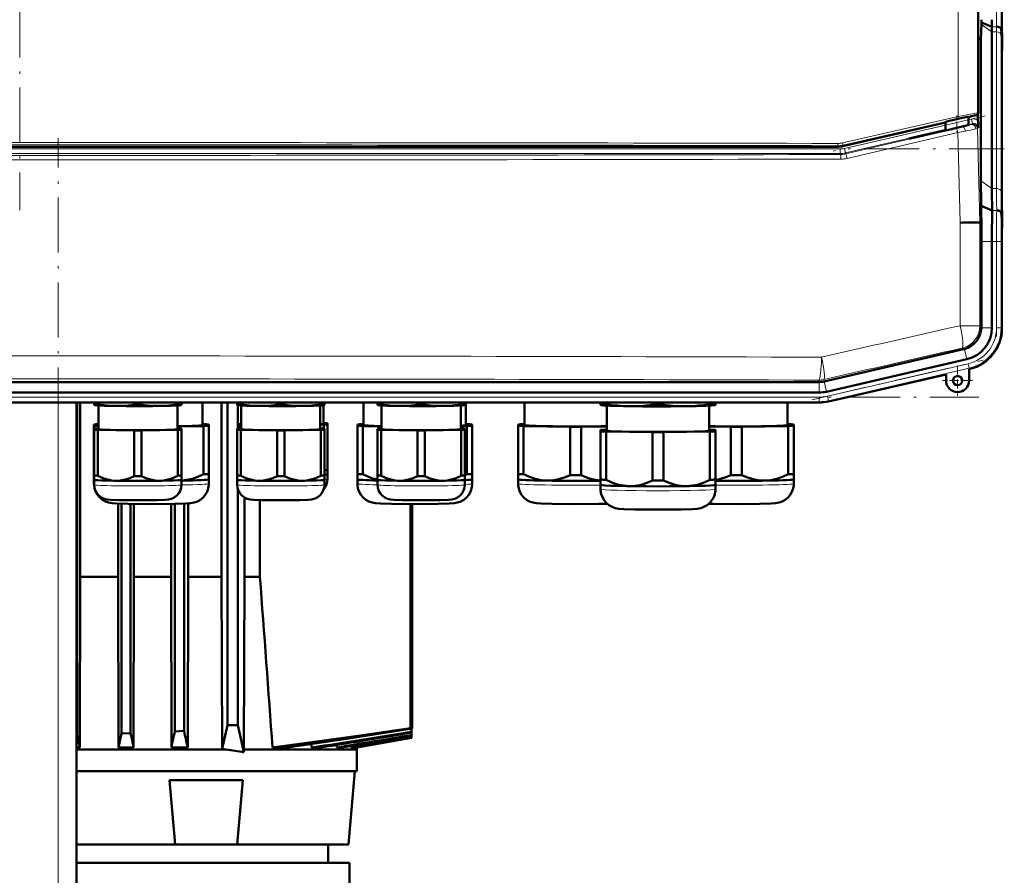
# Model space of a CAD drawing. Extents: x -1358 to 1757, y -1513 to 612.
# Tile 40 of 85: x -1011 to -797, y 204 to 391. Entities that reach past the tile are written whole.
import ezdxf

# ---------------------------------------------------------------- set-up
doc = ezdxf.new("R2010")
doc.units = 0
doc.linetypes.add('DASHDOT', pattern=[18.5, 12, -3, 0.5, -3])

msp = doc.modelspace()

# ---------------------------------------------------------------- linework, layer by layer
at = {"color": 7, "linetype": 'DASHDOT', "lineweight": 18}
for p, q in [((-1011.12, 523.96), (-1011.12, 349.21)), ((-798.46, 491.61), (-798.46, 381.55)), ((-800.91, 369.75), (-834.62, 361.97)), ((-1002.73, -326), (-1002.73, 364.9)), ((-796.77, 362.56), (-1225.49, 362.56)), ((-798.46, 344.32), (-798.46, 321.69)), ((-838.6, 307.95), (-801.34, 316.55)), ((-1219.96, 308.51), (-802.29, 308.51))]:
    msp.add_line(p, q, dxfattribs=at)
at = {"color": 7, "lineweight": 18}
for p, q in [((-806.84, 369.62), (-806.84, 503.55)), ((-802.54, 502.73), (-802.54, 370.44)), ((-799.46, 388.07), (-801.76, 389.7)), ((-798.47, 389.17), (-799.47, 389.17)), ((-798.46, 388.07), (-799.46, 388.07)), ((-798.46, 353.93), (-798.46, 388.07)), ((-797.46, 353.24), (-797.46, 387.39)), ((-797.25, 386.58), (-797.3, 386.58)), ((-831.96, 363.88), (-806.84, 369.62)), ((-806.8, 369.14), (-831.91, 363.4)), ((-804.58, 368.9), (-803.93, 369.05)), ((-803.93, 369.05), (-803.71, 368.07)), ((-802.87, 369.91), (-802.93, 369.95)), ((-802.54, 370.44), (-802.49, 370.39)), ((-831.59, 362.66), (-809.57, 367.75)), ((-809.57, 366.72), (-831.37, 361.69)), ((-831.35, 361.48), (-807.25, 367.1)), ((-803.71, 368.07), (-804.58, 367.87)), ((-803.83, 367.96), (-803.71, 368.07)), ((-802.48, 367.13), (-802.61, 367.01)), ((-802.61, 367.01), (-802.07, 346.57)), ((-806.89, 366.13), (-831, 360.51)), ((-806.37, 346.51), (-806.89, 366.13)), ((-1189.76, 362.56), (-832.49, 362.56)), ((-833.01, 363.06), (-833.04, 363.27)), ((-832.49, 362.56), (-832.49, 361.56)), ((-831.89, 363.19), (-831.91, 363.4)), ((-831.59, 362.66), (-831.37, 361.69)), ((-832.49, 361.56), (-1189.76, 361.56)), ((-832.49, 361.56), (-832.47, 361.35)), ((-831.35, 361.48), (-831.37, 361.69)), ((-799.46, 353.93), (-801.85, 355.61)), ((-798.46, 353.93), (-799.46, 353.93)), ((-798.42, 349.17), (-799.42, 349.17)), ((-806.37, 324.07), (-806.37, 346.51)), ((-802.07, 346.57), (-802.07, 324.07)), ((-801.75, 342.44), (-799.46, 342.44)), ((-799.46, 342.44), (-798.46, 342.44)), ((-797.46, 342.44), (-798.46, 342.44)), ((-798.46, 323.58), (-798.46, 342.44)), ((-797.46, 342.44), (-797.28, 342.44)), ((-797.46, 323.58), (-797.46, 342.44)), ((-806.37, 324.07), (-802.07, 324.07)), ((-801.75, 323.81), (-802.07, 324.07)), ((-801.75, 323.63), (-799.46, 323.63)), ((-797.46, 323.58), (-798.46, 323.58)), ((-797.46, 323.58), (-797.28, 323.43)), ((-805.94, 319.2), (-805.62, 318.94)), ((-805.45, 318.98), (-804.93, 316.75)), ((-835.28, 308.72), (-804.66, 315.79)), ((-804.66, 315.79), (-804.43, 314.81)), ((-835.06, 307.74), (-804.43, 314.81)), ((-804.25, 314.67), (-804.43, 314.81)), ((-837.17, 312.23), (-837.12, 311.8)), ((-837.1, 311.8), (-837.1, 309.51)), ((-836, 311.93), (-836.04, 312.35)), ((-836.02, 311.92), (-835.51, 309.69)), ((-835.06, 307.74), (-835.28, 308.72)), ((-1185.16, 308.51), (-837.1, 308.51)), ((-1185.16, 307.51), (-837.1, 307.51)), ((-1002.73, -268.42), (-1002.73, 307.33)), ((-837.1, 307.51), (-837.1, 308.51)), ((-837.1, 307.51), (-837.1, 307.33)), ((-835.06, 307.74), (-835.01, 307.56))]:
    msp.add_line(p, q, dxfattribs=at)
at = {"color": 7, "lineweight": 50}
for p, q in [((-802.49, 502.78), (-802.49, 370.39)), ((-797.28, 482.43), (-797.28, 390.72)), ((-801.75, 390.72), (-801.75, 390.11)), ((-801.76, 389.7), (-801.85, 386.57)), ((-801.75, 390.11), (-801.76, 389.7)), ((-799.47, 389.17), (-801.75, 390.11)), ((-799.46, 353.93), (-799.46, 388.07)), ((-797.3, 386.58), (-797.47, 388.77)), ((-802.49, 386.57), (-801.85, 386.57)), ((-801.85, 386.57), (-801.85, 355.61)), ((-797.28, 349.51), (-797.28, 383.65)), ((-797.28, 349.51), (-797.28, 383.65)), ((-804.58, 367.77), (-804.58, 369.57)), ((-804.47, 369.52), (-804.58, 369.5)), ((-803.89, 369.67), (-804.47, 369.52)), ((-802.87, 369.91), (-803.89, 369.67)), ((-802.5, 368.84), (-802.54, 370.18)), ((-809.57, 368.34), (-831.89, 363.19)), ((-810.33, 366.41), (-808.91, 366.74)), ((-809.57, 366.68), (-810.33, 366.5)), ((-809.57, 368.42), (-809.57, 366.59)), ((-808.91, 366.74), (-808.21, 366.9)), ((-808.21, 366.9), (-808.06, 366.93)), ((-808.06, 366.93), (-807.08, 367.16)), ((-810.33, 366.5), (-817.58, 364.83)), ((-817.19, 364.83), (-817.58, 364.83)), ((-817.19, 364.83), (-810.33, 366.41)), ((-810.33, 366.5), (-810.33, 366.41)), ((-1189.23, 363.06), (-833.01, 363.06)), ((-799.42, 349.17), (-801.8, 350.16)), ((-801.8, 350.16), (-801.77, 348.39)), ((-801.77, 348.39), (-801.74, 346.57)), ((-797.25, 346.58), (-797.42, 348.77)), ((-802.07, 346.57), (-802.42, 346.56)), ((-801.74, 346.57), (-802.07, 346.57)), ((-801.75, 323.81), (-801.75, 342.44)), ((-799.46, 323.63), (-799.46, 342.44)), ((-797.28, 323.43), (-797.28, 342.44)), ((-797.28, 323.63), (-797.28, 342.43)), ((-801.75, 323.81), (-801.75, 323.63)), ((-805.62, 318.94), (-836, 311.93)), ((-835.51, 309.69), (-804.93, 316.75)), ((-835.02, 307.56), (-809.44, 313.47)), ((-809.44, 313.47), (-809.44, 312.12)), ((-804.44, 314.62), (-804.25, 314.67)), ((-804.44, 312.12), (-804.44, 314.62)), ((-1185.13, 311.8), (-837.12, 311.8)), ((-837.12, 311.8), (-837.1, 311.8)), ((-852.09, 309.51), (-1164.89, 309.51)), ((-852.09, 309.51), (-837.1, 309.51)), ((-837.1, 307.33), (-1185.16, 307.33)), ((-998.73, -268.42), (-998.73, 307.33)), ((-998.6, 307.33), (-998.6, 235.04)), ((-997.96, 307.33), (-997.96, 269.35)), ((-994.9, 306.98), (-994.9, 307.33)), ((-994.9, 306.98), (-994.9, 306.8)), ((-994.85, 306.79), (-994.9, 306.8)), ((-994.12, 306.94), (-994.12, 307.33)), ((-994, 301.52), (-994, 306.71)), ((-986.18, 306.82), (-986.18, 307.33)), ((-984.62, 306.82), (-984.62, 307.33)), ((-976.8, 306.71), (-976.8, 301.52)), ((-976.68, 306.94), (-976.68, 307.33)), ((-975.94, 306.79), (-975.9, 306.8)), ((-975.9, 306.98), (-975.9, 307.33)), ((-975.9, 306.8), (-975.9, 306.98)), ((-971.3, 302.42), (-971.3, 307.33)), ((-967.16, 307.33), (-967.16, 269.35)), ((-965.89, 307.33), (-965.89, 237.08)), ((-963.78, 306.98), (-963.78, 307.33)), ((-963.78, 306.98), (-963.78, 306.8)), ((-963.73, 306.79), (-963.78, 306.8)), ((-963.64, 306.77), (-963.64, 301.64)), ((-963, 306.94), (-963, 307.33)), ((-962.88, 301.52), (-962.88, 306.71)), ((-955.05, 306.82), (-955.05, 307.33)), ((-953.5, 306.82), (-953.5, 307.33)), ((-945.68, 306.71), (-945.68, 301.52)), ((-945.55, 306.94), (-945.55, 307.33)), ((-945.01, 306.76), (-945.01, 302.72)), ((-944.82, 306.79), (-944.78, 306.8)), ((-944.78, 306.98), (-944.78, 307.33)), ((-944.78, 306.8), (-944.78, 306.98)), ((-936.26, 307.33), (-936.26, 302.42)), ((-933.22, 306.98), (-933.22, 307.33)), ((-933.22, 306.98), (-933.22, 306.8)), ((-933.18, 306.79), (-933.22, 306.8)), ((-932.45, 306.94), (-932.45, 307.33)), ((-932.32, 301.52), (-932.32, 306.71)), ((-924.5, 306.82), (-924.5, 307.33)), ((-922.95, 306.82), (-922.95, 307.33)), ((-915.12, 306.71), (-915.12, 301.52)), ((-915, 306.94), (-915, 307.33)), ((-914.27, 306.79), (-914.22, 306.8)), ((-914.22, 306.98), (-914.22, 307.33)), ((-914.22, 306.8), (-914.22, 306.98)), ((-913.96, 302.42), (-913.96, 307.33)), ((-901.26, 307.33), (-901.26, 302.42)), ((-884.66, 307.01), (-884.66, 307.33)), ((-884.66, 307.01), (-884.66, 306.8)), ((-884.6, 306.78), (-884.66, 306.8)), ((-883.47, 306.96), (-883.47, 307.33)), ((-883.31, 306.67), (-883.31, 301.22)), ((-873.34, 306.8), (-873.34, 307.33)), ((-870.97, 306.8), (-870.97, 307.33)), ((-861.01, 301.22), (-861.01, 306.67)), ((-860.84, 306.96), (-860.84, 307.33)), ((-859.72, 306.78), (-859.66, 306.8)), ((-859.66, 307.01), (-859.66, 307.33)), ((-859.66, 306.8), (-859.66, 307.01)), ((-843.96, 302.42), (-843.96, 307.33)), ((-994.95, 302.57), (-994.95, 302.26)), ((-994.95, 302.26), (-994.95, 291.76)), ((-971.14, 302.62), (-971.3, 302.63)), ((-969.95, 302.26), (-969.95, 302.57)), ((-969.95, 302.26), (-969.95, 291.76)), ((-963.11, 302.84), (-963.11, 302.6)), ((-963.11, 302.6), (-963.11, 301.67)), ((-945.68, 302.55), (-944.88, 302.56)), ((-944.88, 302.87), (-945.01, 302.87)), ((-944.88, 302.56), (-944.88, 301.64)), ((-944.11, 302.6), (-944.11, 302.84)), ((-944.11, 302.6), (-944.11, 292.64)), ((-937.61, 302.57), (-937.61, 302.26)), ((-937.61, 302.26), (-937.61, 291.76)), ((-936.26, 302.63), (-936.42, 302.62)), ((-913.79, 302.62), (-913.96, 302.63)), ((-912.61, 302.26), (-912.61, 302.57)), ((-912.61, 302.26), (-912.61, 291.76)), ((-902.61, 302.57), (-902.61, 302.26)), ((-902.61, 302.26), (-902.61, 291.76)), ((-901.26, 302.63), (-901.42, 302.62)), ((-843.79, 302.62), (-843.96, 302.63)), ((-842.61, 302.26), (-842.61, 302.57)), ((-842.61, 302.26), (-842.61, 291.76)), ((-994.9, 301.64), (-994.9, 301.4)), ((-994.9, 301.4), (-994.9, 291.44)), ((-994, 301.67), (-994.12, 301.67)), ((-994.12, 301.36), (-986.18, 301.24)), ((-994.12, 301.36), (-994.12, 291.4)), ((-986.18, 301.24), (-986.18, 291.28)), ((-984.62, 301.24), (-976.68, 301.36)), ((-984.62, 301.24), (-984.62, 291.28)), ((-976.8, 302.12), (-971.14, 302.21)), ((-976.68, 301.67), (-976.8, 301.67)), ((-976.68, 301.36), (-976.68, 291.4)), ((-975.9, 301.4), (-975.9, 301.64)), ((-975.9, 301.4), (-975.9, 291.44)), ((-971.14, 302.21), (-971.14, 291.71)), ((-963.78, 301.64), (-963.78, 301.4)), ((-963.78, 301.4), (-963.78, 291.44)), ((-962.88, 301.67), (-963, 301.67)), ((-963, 301.36), (-955.05, 301.24)), ((-963, 301.36), (-963, 291.4)), ((-955.05, 301.24), (-955.05, 291.28)), ((-953.5, 301.24), (-945.55, 301.36)), ((-953.5, 301.24), (-953.5, 291.28)), ((-945.55, 301.67), (-945.68, 301.67)), ((-945.55, 301.36), (-945.55, 291.4)), ((-944.78, 301.4), (-944.78, 301.64)), ((-944.78, 301.4), (-944.78, 291.44)), ((-936.42, 302.21), (-932.32, 302.15)), ((-936.42, 302.21), (-936.42, 291.71)), ((-933.22, 301.64), (-933.22, 301.4)), ((-933.22, 301.4), (-933.22, 291.44)), ((-932.32, 301.67), (-932.45, 301.67)), ((-932.45, 301.36), (-924.5, 301.24)), ((-932.45, 301.36), (-932.45, 291.4)), ((-924.5, 301.24), (-924.5, 291.28)), ((-922.95, 301.24), (-915, 301.36)), ((-922.95, 301.24), (-922.95, 291.28)), ((-915.12, 302.19), (-913.79, 302.21)), ((-915, 301.67), (-915.12, 301.67)), ((-915, 301.36), (-915, 291.4)), ((-914.22, 301.4), (-914.22, 301.64)), ((-914.22, 301.4), (-914.22, 291.44)), ((-913.79, 302.21), (-913.79, 291.71)), ((-901.42, 302.21), (-891.29, 302.06)), ((-901.42, 302.21), (-901.42, 291.71)), ((-891.29, 302.06), (-891.29, 291.55)), ((-888.92, 302.06), (-883.31, 302.14)), ((-888.92, 302.06), (-888.92, 291.55)), ((-884.66, 301.37), (-884.66, 301.06)), ((-884.66, 301.06), (-884.66, 290.56)), ((-883.31, 301.43), (-883.47, 301.42)), ((-883.47, 301.01), (-873.34, 300.86)), ((-883.47, 301.01), (-883.47, 290.51)), ((-873.34, 300.86), (-873.34, 290.35)), ((-870.97, 300.86), (-860.84, 301.01)), ((-870.97, 300.86), (-870.97, 290.35)), ((-861.01, 302.13), (-856.29, 302.06)), ((-860.84, 301.42), (-861.01, 301.43)), ((-860.84, 301.01), (-860.84, 290.51)), ((-859.66, 301.06), (-859.66, 301.37)), ((-859.66, 301.06), (-859.66, 290.56)), ((-856.29, 302.06), (-856.29, 291.55)), ((-853.92, 302.06), (-843.79, 302.21)), ((-853.92, 302.06), (-853.92, 291.55)), ((-843.79, 302.21), (-843.79, 291.71)), ((-994.95, 291.76), (-994.95, 290.61)), ((-969.95, 290.61), (-969.95, 291.76)), ((-944.11, 291.71), (-944.11, 292.64)), ((-944.11, 291.71), (-944.11, 290.62)), ((-944.11, 291.7), (-944.11, 291.71)), ((-937.61, 291.76), (-937.61, 290.61)), ((-912.61, 290.61), (-912.61, 291.76)), ((-902.61, 291.76), (-902.61, 290.61)), ((-842.61, 290.61), (-842.61, 291.76)), ((-994.95, 290.61), (-994.95, 289.66)), ((-994.95, 290.6), (-994.95, 290.61)), ((-994.9, 291.44), (-994.9, 290.51)), ((-994.9, 289.42), (-994.9, 290.51)), ((-994.9, 290.5), (-994.9, 290.51)), ((-975.9, 290.51), (-975.9, 291.44)), ((-975.9, 290.51), (-975.9, 289.42)), ((-975.9, 290.5), (-975.9, 290.51)), ((-969.96, 290.6), (-969.95, 290.61)), ((-969.95, 289.66), (-969.95, 290.61)), ((-963.78, 291.44), (-963.78, 290.51)), ((-963.78, 289.42), (-963.78, 290.51)), ((-963.77, 290.5), (-963.78, 290.51)), ((-944.78, 290.51), (-944.78, 291.44)), ((-944.78, 290.51), (-944.78, 289.42)), ((-944.78, 290.5), (-944.78, 290.51)), ((-937.61, 290.61), (-937.61, 289.66)), ((-937.6, 290.6), (-937.61, 290.61)), ((-933.22, 291.44), (-933.22, 290.51)), ((-933.22, 289.42), (-933.22, 290.51)), ((-933.22, 290.5), (-933.22, 290.51)), ((-914.23, 290.5), (-914.22, 290.51)), ((-914.22, 290.51), (-914.22, 291.44)), ((-914.22, 290.51), (-914.22, 289.42)), ((-912.61, 289.66), (-912.61, 290.61)), ((-912.61, 290.6), (-912.61, 290.61)), ((-902.61, 290.61), (-902.61, 289.66)), ((-902.6, 290.6), (-902.61, 290.61)), ((-884.66, 290.56), (-884.66, 289.41)), ((-884.66, 289.41), (-884.66, 288.46)), ((-884.65, 289.4), (-884.66, 289.41)), ((-859.66, 289.41), (-859.66, 290.56)), ((-859.66, 288.46), (-859.66, 289.41)), ((-859.66, 289.4), (-859.66, 289.41)), ((-842.61, 289.66), (-842.61, 290.61)), ((-842.61, 290.6), (-842.61, 290.61)), ((-963.64, 288.49), (-963.64, 237.08)), ((-989.67, 285.31), (-989.67, 269.35)), ((-988.98, 285.29), (-988.98, 235.27)), ((-986.98, 285.24), (-986.98, 235.34)), ((-986.24, 285.23), (-986.24, 269.35)), ((-978.18, 285.24), (-978.18, 269.35)), ((-977.35, 285.25), (-977.35, 235.72)), ((-975.35, 285.31), (-975.35, 235.81)), ((-974.46, 285.35), (-974.46, 269.35)), ((-962.19, 286.65), (-962.19, 269.35)), ((-958.83, 286.11), (-958.83, 269.35)), ((-926.01, 285.21), (-926.01, 236.44)), ((-925.7, 285.21), (-925.7, 236.32)), ((-925.7, 285.21), (-925.7, 236.32)), ((-997.96, 269.35), (-998.03, 232.2)), ((-997.96, 269.35), (-989.67, 269.35)), ((-989.67, 269.35), (-989.6, 232.2)), ((-986.24, 269.35), (-986.32, 232.2)), ((-986.24, 269.35), (-978.18, 269.35)), ((-978.18, 269.35), (-978.1, 232.2)), ((-974.46, 269.35), (-974.54, 232.2)), ((-974.46, 269.35), (-967.16, 269.35)), ((-967.16, 269.35), (-967.05, 231.91)), ((-962.19, 269.35), (-962.31, 231.78)), ((-962.19, 269.35), (-958.83, 269.35)), ((-975.35, 235.81), (-977.35, 235.72)), ((-965.89, 237.08), (-967.05, 231.91)), ((-965.89, 237.08), (-963.64, 237.08)), ((-962.31, 231.15), (-963.64, 237.08)), ((-926.01, 236.44), (-925.7, 236.32)), ((-925.7, 236.32), (-925.83, 236.3)), ((-925.83, 236.3), (-925.83, 235.58)), ((-998.73, 235.04), (-998.6, 235.04)), ((-998.6, 235.04), (-998.03, 232.2)), ((-988.98, 235.27), (-989.6, 232.2)), ((-986.98, 235.34), (-988.98, 235.27)), ((-925.83, 234.41), (-938.44, 232.2)), ((-925.83, 234.3), (-937.76, 232.2)), ((-937.75, 232.2), (-925.83, 234.3)), ((-925.83, 235.44), (-925.83, 235.58)), ((-925.83, 235.44), (-925.83, 234.9)), ((-925.83, 234.8), (-925.83, 234.9)), ((-925.83, 234.47), (-925.83, 234.8)), ((-925.83, 234.41), (-925.83, 234.47)), ((-925.83, 234.41), (-925.83, 234.3)), ((-925.83, 234.3), (-925.83, 234.3)), ((-998.03, 232.2), (-998.73, 232.2)), ((-998.73, 231.78), (-966.17, 231.78)), ((-986.32, 232.2), (-989.6, 232.2)), ((-974.54, 232.2), (-978.1, 232.2)), ((-967.05, 231.91), (-966.17, 231.78)), ((-962.31, 231.78), (-937.73, 231.78)), ((-962.31, 231.15), (-962.31, 231.78)), ((-952.8, 232.2), (-956.07, 232.2)), ((-947.61, 232.95), (-947.56, 232.2)), ((-945.64, 232.2), (-947.56, 232.2)), ((-942.13, 232.76), (-942.1, 232.2)), ((-942.1, 232.2), (-942.08, 232.2)), ((-941, 232.2), (-942.1, 232.2)), ((-941, 232.2), (-940.98, 232.2)), ((-938.96, 232.54), (-938.94, 232.2)), ((-938.44, 232.2), (-938.94, 232.2)), ((-937.77, 232.31), (-937.76, 232.2)), ((-937.75, 232.2), (-937.76, 232.2)), ((-937.75, 232.2), (-937.73, 231.78)), ((-937.73, 231.78), (-937.73, 227.08)), ((-998.73, 227.08), (-937.73, 227.08)), ((-978.53, 225.08), (-962.53, 225.08)), ((-977.3, 211.08), (-978.53, 225.08)), ((-963.75, 211.08), (-962.53, 225.08)), ((-939.55, 211.08), (-938.15, 227.08)), ((-998.73, 211.08), (-977.3, 211.08)), ((-977.3, 211.08), (-976.42, 211.08)), ((-976.42, 211.08), (-972.02, 211.08)), ((-972.02, 211.08), (-966.66, 211.08)), ((-966.66, 211.08), (-963.75, 211.08)), ((-963.75, 211.08), (-939.55, 211.08)), ((-943.97, 211.08), (-943.97, 207.08)), ((-998.73, 207.08), (-939.33, 207.08)), ((-943.97, 207.08), (-998.73, 207.08)), ((-939.33, 196.08), (-939.33, 207.08))]:
    msp.add_line(p, q, dxfattribs=at)
at = {"color": 7, "linetype": 'DASHDOT', "lineweight": 18, "ltscale": 0.089713}
msp.add_line((-807.07, 369.88), (-807.07, 366.29), dxfattribs=at)
at = {"color": 7, "linetype": 'DASHDOT', "lineweight": 18, "ltscale": 0.019614}
msp.add_line((-807.08, 367.1), (-807.08, 367.88), dxfattribs=at)
at = {"color": 7, "linetype": 'DASHDOT', "lineweight": 18, "ltscale": 0.1625}
for p, q in [((-806.94, 315.37), (-806.94, 308.87)), ((-803.69, 312.12), (-810.19, 312.12))]:
    msp.add_line(p, q, dxfattribs=at)
at = {"color": 7, "lineweight": 50}
for points in [[(-806.52, 369.17), (-808.67, 368.66), (-809.47, 368.46), (-809.56, 368.43), (-809.56, 368.42), (-809.57, 368.42)], [(-804.58, 369.57), (-804.58, 369.57), (-804.58, 369.57), (-804.59, 369.57), (-804.69, 369.56), (-805.54, 369.39), (-806.52, 369.17)], [(-807.08, 367.16), (-805.62, 367.5), (-804.66, 367.75), (-804.49, 367.8), (-804.47, 367.81), (-804.47, 367.81)], [(-804.47, 367.81), (-804.47, 367.81), (-804.48, 367.81), (-804.48, 367.81), (-804.58, 367.8)], [(-990.15, 306.6), (-992.12, 306.7), (-994.12, 306.94)], [(-986.18, 306.82), (-988.18, 306.64), (-990.15, 306.6)], [(-980.65, 306.6), (-982.62, 306.64), (-984.62, 306.82)], [(-976.68, 306.94), (-978.68, 306.7), (-980.65, 306.6)], [(-959.03, 306.6), (-961, 306.7), (-963, 306.94)], [(-955.05, 306.82), (-957.06, 306.64), (-959.03, 306.6)], [(-949.53, 306.6), (-951.5, 306.64), (-953.5, 306.82)], [(-945.55, 306.94), (-947.56, 306.7), (-949.53, 306.6)], [(-928.47, 306.6), (-930.44, 306.7), (-932.45, 306.94)], [(-924.5, 306.82), (-926.5, 306.64), (-928.47, 306.6)], [(-918.97, 306.6), (-920.94, 306.64), (-922.95, 306.82)], [(-915, 306.94), (-917, 306.7), (-918.97, 306.6)], [(-878.41, 306.53), (-879.66, 306.57), (-880.92, 306.66), (-882.19, 306.79), (-883.47, 306.96)], [(-873.34, 306.8), (-874.71, 306.67), (-876.05, 306.58), (-877.23, 306.53), (-878.41, 306.53)], [(-865.91, 306.53), (-867.09, 306.53), (-868.26, 306.58), (-869.61, 306.67), (-870.97, 306.8)], [(-860.84, 306.96), (-862.13, 306.79), (-863.39, 306.66), (-864.65, 306.57), (-865.91, 306.53)], [(-971.14, 291.71), (-972.32, 291.17), (-973.51, 290.75), (-974.7, 290.47), (-975.9, 290.34)], [(-933.22, 290.54), (-934.29, 290.82), (-935.36, 291.21), (-936.42, 291.71)], [(-896.36, 290.33), (-896.98, 290.36), (-897.6, 290.43), (-898.25, 290.55), (-898.9, 290.71), (-900.16, 291.14), (-901.42, 291.71)], [(-891.29, 291.55), (-892.55, 291.02), (-893.81, 290.63), (-894.46, 290.49), (-895.11, 290.39), (-895.73, 290.34), (-896.36, 290.33)], [(-884.66, 290.35), (-885.61, 290.47), (-886.56, 290.67), (-887.51, 290.96), (-888.21, 291.24), (-888.92, 291.55)], [(-856.29, 291.55), (-857.41, 291.07), (-858.53, 290.71), (-859.66, 290.46)], [(-848.86, 290.33), (-849.48, 290.34), (-850.1, 290.39), (-850.76, 290.49), (-851.4, 290.63), (-852.66, 291.02), (-853.92, 291.55)], [(-843.79, 291.71), (-845.05, 291.14), (-846.31, 290.71), (-846.96, 290.55), (-847.62, 290.43), (-848.24, 290.36), (-848.86, 290.33)], [(-982.45, 285.21), (-987.53, 285.25), (-989.93, 285.32), (-991, 285.4), (-991.76, 285.54), (-992.46, 285.79), (-993.12, 286.17), (-993.71, 286.66), (-994.19, 287.24), (-994.57, 287.9), (-994.82, 288.61), (-994.94, 289.36), (-994.95, 289.66)], [(-985.4, 286.06), (-989.53, 286.09), (-991.32, 286.16), (-992.09, 286.23), (-992.7, 286.37), (-993.32, 286.66), (-993.88, 287.07), (-994.33, 287.59), (-994.66, 288.19), (-994.85, 288.85), (-994.9, 289.42)], [(-990.15, 290.29), (-991.04, 290.36), (-991.93, 290.54), (-992.81, 290.82), (-993.46, 291.09), (-994.12, 291.4)], [(-986.18, 291.28), (-987.16, 290.85), (-988.15, 290.54), (-989.15, 290.35), (-990.15, 290.29)], [(-985.4, 286.06), (-981.27, 286.09), (-979.48, 286.16), (-978.7, 286.23), (-978.1, 286.37), (-977.48, 286.66), (-976.92, 287.07), (-976.47, 287.59), (-976.14, 288.19), (-975.95, 288.85), (-975.9, 289.42)], [(-980.65, 290.29), (-981.65, 290.35), (-982.65, 290.54), (-983.63, 290.85), (-984.62, 291.28)], [(-982.45, 285.21), (-977.38, 285.25), (-974.98, 285.32), (-973.91, 285.4), (-973.14, 285.54), (-972.45, 285.79), (-971.78, 286.17), (-971.2, 286.66), (-970.71, 287.24), (-970.34, 287.9), (-970.09, 288.61), (-969.96, 289.36), (-969.95, 289.66)], [(-976.68, 291.4), (-977.33, 291.09), (-977.99, 290.82), (-978.87, 290.54), (-979.76, 290.36), (-980.65, 290.29)], [(-954.28, 286.06), (-958.41, 286.1), (-960.2, 286.16), (-960.97, 286.23), (-961.58, 286.37), (-962.2, 286.66), (-962.76, 287.07), (-963.21, 287.59), (-963.53, 288.19), (-963.73, 288.85), (-963.78, 289.42)], [(-959.03, 290.29), (-959.92, 290.36), (-960.8, 290.54), (-961.68, 290.82), (-962.34, 291.09), (-963, 291.4)], [(-955.05, 291.28), (-956.04, 290.85), (-957.03, 290.54), (-958.02, 290.35), (-959.03, 290.29)], [(-954.28, 286.06), (-950.15, 286.1), (-948.36, 286.16), (-947.58, 286.23), (-946.98, 286.37), (-946.35, 286.66), (-945.8, 287.07), (-945.35, 287.59), (-945.02, 288.19), (-944.83, 288.85), (-944.78, 289.42)], [(-949.53, 290.29), (-950.53, 290.35), (-951.53, 290.54), (-952.51, 290.85), (-953.5, 291.28)], [(-945.55, 291.4), (-946.21, 291.09), (-946.87, 290.82), (-947.75, 290.54), (-948.64, 290.36), (-949.53, 290.29)], [(-925.11, 285.21), (-930.18, 285.25), (-932.58, 285.32), (-933.66, 285.4), (-934.42, 285.54), (-935.11, 285.79), (-935.78, 286.17), (-936.36, 286.66), (-936.85, 287.24), (-937.22, 287.9), (-937.48, 288.61), (-937.6, 289.36), (-937.61, 289.66)], [(-923.72, 286.06), (-927.85, 286.09), (-929.64, 286.16), (-930.42, 286.23), (-931.02, 286.37), (-931.65, 286.66), (-932.2, 287.07), (-932.65, 287.59), (-932.98, 288.19), (-933.17, 288.85), (-933.22, 289.42)], [(-928.47, 290.29), (-929.36, 290.36), (-930.25, 290.54), (-931.13, 290.82), (-931.79, 291.09), (-932.45, 291.4)], [(-924.5, 291.28), (-925.49, 290.85), (-926.47, 290.54), (-927.47, 290.35), (-928.47, 290.29)], [(-925.11, 285.21), (-920.03, 285.25), (-917.63, 285.32), (-916.56, 285.4), (-915.8, 285.54), (-915.1, 285.79), (-914.44, 286.17), (-913.85, 286.66), (-913.37, 287.24), (-912.99, 287.9), (-912.74, 288.61), (-912.62, 289.36), (-912.61, 289.66)], [(-923.72, 286.06), (-919.59, 286.09), (-917.8, 286.16), (-917.03, 286.23), (-916.42, 286.37), (-915.8, 286.66), (-915.24, 287.07), (-914.79, 287.59), (-914.47, 288.19), (-914.27, 288.85), (-914.22, 289.42)], [(-918.97, 290.29), (-919.98, 290.35), (-920.97, 290.54), (-921.96, 290.85), (-922.95, 291.28)], [(-915, 291.4), (-915.66, 291.09), (-916.32, 290.82), (-917.19, 290.54), (-918.08, 290.36), (-918.97, 290.29)], [(-890.11, 285.21), (-895.18, 285.25), (-897.58, 285.32), (-898.66, 285.4), (-899.42, 285.54), (-900.11, 285.79), (-900.78, 286.17), (-901.36, 286.66), (-901.85, 287.24), (-902.22, 287.9), (-902.48, 288.61), (-902.6, 289.36), (-902.61, 289.66)], [(-878.41, 289.13), (-879.03, 289.16), (-879.65, 289.23), (-880.3, 289.35), (-880.95, 289.51), (-882.21, 289.94), (-883.47, 290.51)], [(-873.34, 290.35), (-874.6, 289.82), (-875.86, 289.43), (-876.51, 289.29), (-877.16, 289.19), (-877.78, 289.14), (-878.41, 289.13)], [(-865.91, 289.13), (-866.53, 289.14), (-867.15, 289.19), (-867.8, 289.29), (-868.45, 289.43), (-869.71, 289.82), (-870.97, 290.35)], [(-860.84, 290.51), (-862.1, 289.94), (-863.36, 289.51), (-864.01, 289.35), (-864.66, 289.23), (-865.28, 289.16), (-865.91, 289.13)], [(-855.11, 285.21), (-850.03, 285.25), (-847.63, 285.32), (-846.56, 285.4), (-845.8, 285.54), (-845.1, 285.79), (-844.44, 286.17), (-843.85, 286.66), (-843.37, 287.24), (-842.99, 287.9), (-842.74, 288.61), (-842.62, 289.36), (-842.61, 289.66)], [(-872.16, 284.01), (-877.23, 284.05), (-879.63, 284.12), (-880.7, 284.2), (-881.47, 284.34), (-882.16, 284.59), (-882.83, 284.97), (-883.41, 285.46), (-883.9, 286.04), (-884.27, 286.7), (-884.52, 287.41), (-884.65, 288.16), (-884.66, 288.46)], [(-872.16, 284.01), (-867.08, 284.05), (-864.68, 284.12), (-863.61, 284.2), (-862.85, 284.34), (-862.15, 284.59), (-861.49, 284.97), (-860.9, 285.46), (-860.42, 286.04), (-860.04, 286.7), (-859.79, 287.41), (-859.67, 288.16), (-859.66, 288.46)], [(-890.11, 285.21), (-885.11, 285.25), (-883.24, 285.3)], [(-855.11, 285.21), (-860.1, 285.25), (-861.1, 285.27)], [(-926.01, 236.44), (-936.9, 234.83), (-947.5, 233.33), (-956.07, 232.2)], [(-925.7, 236.32), (-939.49, 234.17), (-952.8, 232.2)]]:
    msp.add_lwpolyline(points, dxfattribs=at)
at = {"color": 7, "lineweight": 18}
for points in [[(-806.84, 369.62), (-803.34, 370.31), (-802.67, 370.43), (-802.57, 370.44), (-802.55, 370.44), (-802.54, 370.44), (-802.54, 370.44)], [(-802.93, 369.95), (-802.93, 369.95), (-802.94, 369.95), (-803.02, 369.95), (-803.67, 369.82), (-806.8, 369.14)], [(-804.11, 367.87), (-803.87, 367.94), (-803.84, 367.95), (-803.83, 367.96)], [(-802.61, 367.01), (-802.62, 367.01), (-802.66, 366.99), (-802.96, 366.92)]]:
    msp.add_lwpolyline(points, dxfattribs=at)
at = {"color": 7, "lineweight": 50}
msp.add_circle((-806.94, 312.12), 1, dxfattribs=at)
for centre, radius, start, end in [((-934.25, 390.69), 134.79, 359.3521, 0.0124), ((-1154.99, 390.64), 357.71, 359.3493, 0.0128), ((-450.2, 390.63), 347.08, 179.9853, 180.6691), ((-879.28, 387.98), 79.82, 0.0641, 0.8524), ((-1009.69, 383.4), 212.42, 0.0663, 0.8563), ((-589.91, 383.4), 207.36, 179.1212, 179.9305), ((-802.99, 370.39), 0.5, 282.998, 0.002), ((-863, 367.32), 60.52, 359.8196, 1.4448), ((-410.39, 356.08), 391.46, 180.0681, 180.8669), ((-459.68, 354.33), 339.78, 180.0681, 180.8707), ((-590.05, 349.76), 207.22, 180.0687, 180.8785), ((-229.22, 342.57), 570.24, 179.3376, 180.0139), ((-821.86, 1552.18), 1205.77, 270.73585, 270.92354), ((-109.26, 342.46), 692.49, 179.65945, 180.00195), ((-449.69, 342.52), 347.59, 179.3315, 180.0144), ((-806.75, 323.82), 5, 285.1029, 357.9073), ((-806.52, 323.63), 7.06, 282.9968, 0.0034), ((-806.27, 323.43), 8.99, 282.9916, 0.0084), ((-806.94, 312.12), 2.5, 180, 360), ((-837.1, 316.58), 7.06, 270.0004, 282.9994), ((-837.1, 316.58), 9.25, 270.0004, 282.9992), ((-837.1, 316.58), 9.25, 270.0004, 282.9993), ((-921.44, 306.87), 16.98, 295.1665, 296.77), ((-947.31, 290.62), 3.21, 318.4645, 359.9956), ((-20620.63, -1206.08), 19717.08, 4.183184, 4.291439), ((-731.53, 288.51), 249.45, 192.1978, 193.0481), ((-413.07, 354.17), 586.08, 191.69806, 192.01193), ((-1423.91, 329.08), 456.21, 347.7393, 348.1913), ((-1271.11, 2383.06), 2175.06, 278.5546, 279.13404), ((-1490.88, 3627.84), 3439.14, 279.12213, 279.45659), ((-1617.45, 4349.51), 4172.33, 279.31548, 279.54168), ((-2355.91, 8534.02), 8421.54, 279.672351, 279.776949), ((-2999.36, 12183.12), 12127.23, 279.78199, 279.844889), ((-992.73, 55.3), 178.46, 80.1861, 81.4415)]:
    msp.add_arc(centre, radius, start, end, dxfattribs=at)
at = {"color": 7, "lineweight": 18}
for centre, radius, start, end in [((-934.63, 390.69), 136.17, 359.358, 0.0116), ((-968.93, 390.69), 171.47, 359.3589, 0.0116), ((-878.9, 387.98), 80.44, 0.0631, 0.8454), ((-898.73, 387.27), 101.27, 0.063, 0.8443), ((-803.48, 367.1), 2, 60.6635, 103.005), ((-803.04, 370.44), 0.5, 283.0159, 359.9841), ((-853.35, 564.78), 202.98, 283.1255, 283.506), ((-832.91, 479.93), 115.71, 283.48, 284.0366), ((-824.09, 463.72), 99.08, 280.9623, 282.3111), ((-813.28, 401.7), 35.05, 283.9245, 285.1673), ((-803.48, 367.1), 0.999, 1.46, 103.0819), ((-863.82, 662.98), 302.27, 280.857, 281.1749), ((-1011.12, -83421.99), 83785.95, 89.8781793, 90.1218189), ((-1011.12, -83365.09), 83728.55, 89.8781383, 90.1218667), ((-833.03, 368.27), 5, 269.8884, 282.8902), ((-832.97, 368.26), 4.49, 269.8605, 282.8892), ((-832.49, 366.56), 4, 270.0047, 282.9953), ((-1011.13, 84172.73), 83812.57, 269.8777849, 270.1222169), ((-1011.13, 84059.2), 83698.04, 269.877703, 270.1222989), ((-832.48, 366.35), 5, 270.1491, 283.1472), ((-832.36, 366.34), 5.99, 270.1091, 283.1288), ((-459.32, 354.33), 339.14, 180.0682, 180.8723), ((-479.21, 353.62), 318.25, 180.0684, 180.8743), ((-229.35, 342.57), 569.11, 179.3363, 180.014), ((-263.48, 342.57), 533.98, 179.3347, 180.0141), ((11898.54, -55816.37), 57560.09, 102.7515764, 102.7824078), ((-806.45, 323.58), 7.99, 282.9916, 0.0084), ((-806.45, 323.58), 8.99, 282.9997, 0.0003), ((-1011.13, -55712.07), 56029.56, 89.821502, 90.178496), ((11860.01, -55458.3), 57197.52, 102.793766, 102.824687), ((-1011.13, -55336.82), 55649.31, 89.820894, 90.179104), ((-837.1, 316.58), 8.06, 270.0004, 282.9994), ((-837.1, 316.58), 9.06, 270.0004, 282.9992)]:
    msp.add_arc(centre, radius, start, end, dxfattribs=at)
at = {"color": 7, "lineweight": 50}
for centre, major_axis, ratio, start_param, end_param in [((-798.47, 388.75), (1, 0), 0.414215, 0.032067, 1.567956), ((-833.01, 368.06), (4.97, 0.57), 0.999846, 4.59896, 4.825818), ((-798.42, 348.75), (1, 0), 0.414215, 0.032067, 1.567956), ((-806.75, 323.81), (-3.11, -3.91), 0.999441, 0.899117, 0.934706), ((-837.12, 316.8), (4.97, 0.57), 0.999653, 4.604077, 4.825796), ((-985.4, 307.1), (-10.55, 0), 0.026177, 0.449938, 0.597259), ((-985.4, 306.81), (9.5, 0), 0.026177, 3.239479, 4.18879), ((-985.4, 306.81), (9.5, 0), 0.026177, 4.18879, 6.185299), ((-985.4, 307.1), (-10.55, 0), 0.026177, 1.497136, 1.644457), ((-985.4, 307.1), (-10.55, 0), 0.026177, 2.544333, 2.691654), ((-954.28, 307.1), (-10.55, 0), 0.026177, 0.449938, 0.597259), ((-954.28, 306.81), (9.5, 0), 0.026177, 3.239479, 4.18879), ((-954.28, 306.81), (9.5, 0), 0.026177, 4.18879, 6.185299), ((-954.28, 307.1), (-10.55, 0), 0.026177, 1.497136, 1.644457), ((-954.28, 307.1), (-10.55, 0), 0.026177, 2.544333, 2.691654), ((-923.72, 307.1), (-10.55, 0), 0.026177, 0.449938, 0.597259), ((-923.72, 306.81), (9.5, 0), 0.026177, 3.239479, 4.18879), ((-923.72, 306.81), (9.5, 0), 0.026177, 4.18879, 6.185299), ((-923.72, 307.1), (-10.55, 0), 0.026177, 1.497136, 1.644457), ((-923.72, 307.1), (-10.55, 0), 0.026177, 2.544333, 2.691654), ((-872.16, 307.16), (-13.8, 0), 0.026177, 0.437539, 0.609658), ((-872.16, 306.82), (12.5, 0), 0.026177, 3.239482, 4.18879), ((-872.16, 306.82), (12.5, 0), 0.026177, 4.18879, 6.185296), ((-872.16, 307.16), (-13.8, 0), 0.026177, 1.484737, 1.656856), ((-872.16, 307.16), (-13.8, 0), 0.026177, 2.531934, 2.704054), ((-982.45, 302.42), (13.8, 0), 0.026177, 2.561928, 2.704054), ((-982.45, 302.42), (13.8, 0), 0.026177, 3.579132, 3.721257), ((-982.45, 302.42), (11.15, 0), 0.026177, 5.244215, 6.283185), ((-982.45, 302.42), (13.8, 0), 0.026177, 0.437539, 0.609658), ((-982.45, 302.42), (13.8, 0), 0.026177, 5.673527, 5.845646), ((-953.61, 302.72), (10.55, 0), 0.026177, 2.64382, 2.691654), ((-953.61, 302.72), (10.55, 0), 0.026177, 3.591531, 3.639365), ((-953.61, 302.72), (8.6, 0), 0.026177, 5.885916, 6.283185), ((-953.61, 302.72), (10.55, 0), 0.026177, 0.449938, 0.597259), ((-953.61, 302.72), (10.55, 0), 0.026177, 5.685926, 5.833247), ((-925.11, 302.42), (13.8, 0), 0.026177, 2.531934, 2.704054), ((-925.11, 302.42), (13.8, 0), 0.026177, 3.579132, 3.751251), ((-925.11, 302.42), (11.15, 0), 0.026177, 3.141593, 4.008814), ((-925.11, 302.42), (11.15, 0), 0.026177, 5.822266, 6.283185), ((-925.11, 302.42), (13.8, 0), 0.026177, 0.437539, 0.609658), ((-925.11, 302.42), (13.8, 0), 0.026177, 5.673527, 5.845646), ((-890.11, 302.42), (13.8, 0), 0.026177, 2.531934, 2.704054), ((-890.11, 302.42), (13.8, 0), 0.026177, 3.579132, 3.751251), ((-890.11, 302.42), (11.15, 0), 0.026177, 3.141593, 5.368516), ((-855.11, 302.42), (11.15, 0), 0.026177, 4.155015, 6.283185), ((-855.11, 302.42), (13.8, 0), 0.026177, 0.437539, 0.609658), ((-855.11, 302.42), (13.8, 0), 0.026177, 5.673527, 5.845646), ((-985.4, 301.52), (10.55, 0), 0.026177, 2.544333, 2.691654), ((-985.4, 301.52), (10.55, 0), 0.026177, 3.591531, 3.738852), ((-985.4, 301.52), (8.6, 0), 0.026177, 3.141593, 6.283185), ((-985.4, 301.52), (10.55, 0), 0.026177, 4.638729, 4.786049), ((-985.4, 301.52), (10.55, 0), 0.026177, 0.449938, 0.597259), ((-985.4, 301.52), (10.55, 0), 0.026177, 5.685926, 5.833247), ((-954.28, 301.52), (10.55, 0), 0.026177, 2.544333, 2.691654), ((-954.28, 301.52), (10.55, 0), 0.026177, 3.591531, 3.738852), ((-954.28, 301.52), (8.6, 0), 0.026177, 3.141593, 6.283185), ((-954.28, 301.52), (10.55, 0), 0.026177, 4.638729, 4.786049), ((-954.28, 301.52), (10.55, 0), 0.026177, 0.449938, 0.597259), ((-954.28, 301.52), (10.55, 0), 0.026177, 5.685926, 5.833247), ((-923.72, 301.52), (10.55, 0), 0.026177, 2.544333, 2.691654), ((-923.72, 301.52), (10.55, 0), 0.026177, 3.591531, 3.738852), ((-923.72, 301.52), (8.6, 0), 0.026177, 3.141593, 6.283185), ((-923.72, 301.52), (10.55, 0), 0.026177, 4.638729, 4.786049), ((-923.72, 301.52), (10.55, 0), 0.026177, 0.449938, 0.597259), ((-923.72, 301.52), (10.55, 0), 0.026177, 5.685926, 5.833247), ((-890.11, 302.42), (13.8, 0), 0.026177, 4.626329, 4.798449), ((-872.16, 301.22), (13.8, 0), 0.026177, 2.531934, 2.704054), ((-872.16, 301.22), (13.8, 0), 0.026177, 3.579132, 3.751251), ((-872.16, 301.22), (11.15, 0), 0.026177, 3.141593, 6.283185), ((-872.16, 301.22), (13.8, 0), 0.026177, 4.626329, 4.798449), ((-872.16, 301.22), (13.8, 0), 0.026177, 0.437539, 0.609658), ((-872.16, 301.22), (13.8, 0), 0.026177, 5.673527, 5.845646), ((-855.11, 302.42), (13.8, 0), 0.026177, 4.626329, 4.798449), ((-982.45, 291.91), (-13.8, 0), 0.026177, 0.437539, 0.446729), ((-982.45, 291.91), (-13.8, 0), 0.026177, 2.531934, 2.704054), ((-953.61, 292.76), (-10.55, 0), 0.026177, 2.562554, 2.691654), ((-953.61, 291.71), (9.5, 0), 0.026177, 5.905314, 6.256996), ((-925.11, 291.91), (-13.8, 0), 0.026177, 0.437539, 0.609658), ((-925.11, 291.91), (-13.8, 0), 0.026177, 2.531934, 2.704054), ((-890.11, 291.91), (-13.8, 0), 0.026177, 0.437539, 0.609658), ((-890.11, 291.91), (-13.8, 0), 0.026177, 1.484737, 1.656856), ((-855.11, 291.91), (-13.8, 0), 0.026177, 1.484737, 1.656856), ((-855.11, 291.91), (-13.8, 0), 0.026177, 2.531934, 2.704054), ((-982.45, 290.61), (12.5, 0), 0.026177, 3.167782, 3.234803), ((-985.4, 291.56), (-10.55, 0), 0.026177, 0.449938, 0.597259), ((-985.4, 290.51), (9.5, 0), 0.026177, 3.167782, 6.256996), ((-985.4, 291.56), (-10.55, 0), 0.026177, 1.497136, 1.644457), ((-985.4, 291.56), (-10.55, 0), 0.026177, 2.544333, 2.691654), ((-982.45, 290.61), (12.5, 0), 0.026177, 5.26433, 6.256996), ((-954.28, 291.56), (-10.55, 0), 0.026177, 0.449938, 0.597259), ((-954.28, 290.51), (9.5, 0), 0.026177, 3.167782, 6.256996), ((-954.28, 291.56), (-10.55, 0), 0.026177, 1.497136, 1.644457), ((-954.28, 291.56), (-10.55, 0), 0.026177, 2.544333, 2.691654), ((-925.11, 290.61), (12.5, 0), 0.026177, 3.167782, 4.006016), ((-923.72, 291.56), (-10.55, 0), 0.026177, 0.449938, 0.597259), ((-923.72, 290.51), (9.5, 0), 0.026177, 3.167782, 6.256996), ((-923.72, 291.56), (-10.55, 0), 0.026177, 1.497136, 1.644457), ((-923.72, 291.56), (-10.55, 0), 0.026177, 2.544333, 2.691654), ((-925.11, 290.61), (12.5, 0), 0.026177, 5.769462, 6.256996), ((-890.11, 290.61), (12.5, 0), 0.026177, 3.167782, 5.163725), ((-872.16, 290.71), (-13.8, 0), 0.026177, 0.437539, 0.609658), ((-872.16, 289.41), (12.5, 0), 0.026177, 3.167782, 6.256996), ((-872.16, 290.71), (-13.8, 0), 0.026177, 1.484737, 1.656856), ((-872.16, 290.71), (-13.8, 0), 0.026177, 2.531934, 2.704054), ((-855.11, 290.61), (12.5, 0), 0.026177, 4.34001, 6.256996)]:
    msp.add_ellipse(centre, major_axis=major_axis, ratio=ratio, start_param=start_param, end_param=end_param, dxfattribs=at)
at = {"color": 7, "lineweight": 18}
for centre, major_axis, ratio, start_param, end_param in [((-798.46, 387.36), (-1, 0), 0.707107, 3.176499, 4.712389), ((-806.91, 369.62), (0.111, -0.487), 0.135841, 0.017617, 1.539787), ((-807.03, 366.13), (0.227, -0.974), 0.135666, 1.539144, 3.123976), ((-805.72, 366.44), (0.234, -0.972), 0.460439, 1.469807, 3.121928), ((-803.89, 366.89), (0.266, -0.964), 0.924796, 1.34401, 3.095701), ((-803.61, 366.98), (-0.682, 0.732), 0.99939, 3.988967, 5.7599), ((-833.04, 363.77), (-0.001, -0.5), 0.121453, 0.017583, 1.571056), ((-832.03, 363.88), (0.111, -0.487), 0.119115, 0.017578, 1.543566), ((-832.49, 366.56), (4.97, 0.57), 0.999846, 4.59896, 4.825818), ((-832.47, 360.35), (0, -1), 0.121885, 1.570535, 3.124008), ((-831.12, 360.51), (0.227, -0.974), 0.119647, 1.542916, 3.124013), ((-798.46, 353.22), (-1, 0), 0.707107, 3.176499, 4.712389), ((-807.07, 324.07), (1.11, -4.88), 0.136195, 0.026426, 1.539879), ((-807.07, 324.07), (-3.11, -3.91), 0.999441, 0.899117, 2.242476), ((-837.17, 317.22), (-0.02, -5), 0.119003, 0.026367, 1.57117), ((-837.17, 317.22), (1.11, -4.88), 0.116076, 0.026358, 1.544378), ((-837.17, 317.22), (-4.97, -0.57), 0.999653, 1.457389, 1.684204), ((-982.45, 289.66), (12.5, 0), 0.026177, 3.141593, 3.234813), ((-985.4, 289.42), (9.5, 0), 0.026177, 3.141593, 5.235988), ((-985.4, 289.42), (9.5, 0), 0.026177, 5.235988, 6.283185), ((-982.45, 289.66), (12.5, 0), 0.026177, 5.264309, 6.283185), ((-954.28, 289.42), (9.5, 0), 0.026177, 3.141593, 5.235988), ((-954.28, 289.42), (9.5, 0), 0.026177, 5.235988, 6.283185), ((-953.61, 290.62), (9.5, 0), 0.026177, 5.905319, 6.283185), ((-925.11, 289.66), (12.5, 0), 0.026177, 3.141593, 4.006019), ((-923.72, 289.42), (9.5, 0), 0.026177, 3.141593, 5.235988), ((-923.72, 289.42), (9.5, 0), 0.026177, 5.235988, 6.283185), ((-925.11, 289.66), (12.5, 0), 0.026177, 5.769447, 6.283185), ((-890.11, 289.66), (12.5, 0), 0.026177, 3.141593, 5.163724), ((-855.11, 289.66), (12.5, 0), 0.026177, 4.34001, 6.283185), ((-872.16, 288.46), (12.5, 0), 0.026177, 3.141593, 6.283185)]:
    msp.add_ellipse(centre, major_axis=major_axis, ratio=ratio, start_param=start_param, end_param=end_param, dxfattribs=at)

doc.saveas('drawing.dxf')
